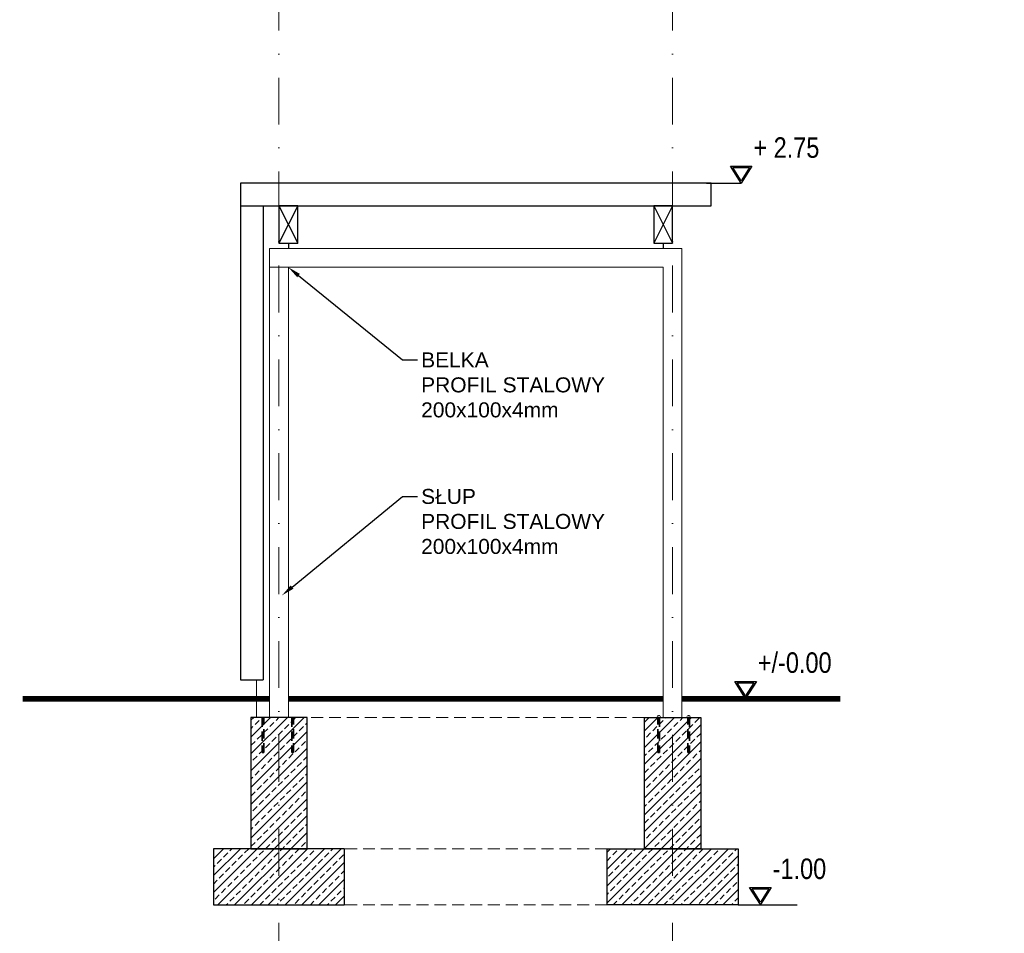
# Model space of a CAD drawing. Header units: millimetres. Extents: x -4186 to -941, y -4992 to -64.
# Tile 5 of 21: x -2081 to -1555, y -4076 to -3589. Entities that reach past the tile are written whole.
import ezdxf
from ezdxf import colors
from ezdxf.entities.mleader import LeaderData, LeaderLine
from ezdxf.math import Vec2, Vec3

# ---------------------------------------------------------------- set-up
doc = ezdxf.new("R2010")
doc.units = ezdxf.units.MM
doc.set_wipeout_variables(frame=1)
for name, pattern in [('DASH', [0.35, 0.25, -0.1]), ('DASHDOT', [1, 0.5, -0.25, 0, -0.25]), ('DASHED2', [9.525, 6.35, -3.175]), ('KTCR', [1.5, 1, -0.5])]:
    doc.linetypes.add(name, pattern=pattern)
for name, color, linetype, lineweight in [('0 - PMProj. - N1 _ naw. z kostki granitowej _ ŚCIEŻKI i PLACYKI', 9, 'Continuous', 0), ('0-pm-granica opracowania', 10, 'DASHDOT', 35), ('3 osie', 200, 'DASHDOT', 13), ('3 przekrój', 10, 'Continuous', 30), ('3 widok', 151, 'Continuous', 18), ('hatch', 13, 'Continuous', 5), ('Z WYM 1 100', 130, 'Continuous', 20)]:
    doc.layers.add(name, color=color, linetype=linetype, lineweight=lineweight)
for name, color, linetype in [('0-pm - urządzenia zabawowe dla psów', 4, 'Continuous'), ('A-kota', 6, 'Continuous'), ('drewno 2', 43, 'Continuous')]:
    doc.layers.add(name, color=color, linetype=linetype)
doc.styles.add('Arial Narrow', font='ARIALN.TTF', dxfattribs={"width": 0.9})
doc.styles.get("Standard").update_dxf_attribs({"font": 'arial.ttf'})
pattern_1 = [(45, (-3679.3514, -4131.2005), (-4.490128, 4.490128), []), (45, (-3674.861, -4131.2005), (-4.490128, 4.490128), [3.175, -1.5875])]

# ---------------------------------------------------------------- blocks, each defined once
blk = doc.blocks.new('ss5')
at = {"layer": '0 - PMProj. - N1 _ naw. z kostki granitowej _ ŚCIEŻKI i PLACYKI', "color": 130}
for p, q in [((6739769.6, 5501910.8), (6739769.5, 5501910.8)), ((6739769.5, 5501910.8), (6739769.5, 5501910.8)), ((6739769.5, 5501910.8), (6739769.5, 5501910.6)), ((6739769.8, 5501910.8), (6739769.6, 5501910.8)), ((6739770, 5501910.8), (6739769.8, 5501910.8)), ((6739771.2, 5501911.8), (6739769.9, 5501911.8)), ((6739769.9, 5501911.8), (6739769.9, 5501910.8)), ((6739770.2, 5501910.8), (6739770, 5501910.8)), ((6739770.5, 5501910.8), (6739770.2, 5501910.8)), ((6739770.8, 5501910.8), (6739770.5, 5501910.8)), ((6739771.2, 5501910.8), (6739770.8, 5501910.8)), ((6739772.4, 5501911.8), (6739771.2, 5501911.8)), ((6739771.5, 5501910.8), (6739771.2, 5501910.8)), ((6739771.8, 5501910.8), (6739771.5, 5501910.8)), ((6739772.1, 5501910.8), (6739771.8, 5501910.8)), ((6739772.3, 5501910.8), (6739772.1, 5501910.8)), ((6739772.5, 5501910.8), (6739772.3, 5501910.8)), ((6739772.4, 5501910.8), (6739772.4, 5501911.8)), ((6739772.7, 5501910.8), (6739772.5, 5501910.8)), ((6739772.8, 5501910.8), (6739772.7, 5501910.8)), ((6739772.8, 5501910.8), (6739772.8, 5501910.8)), ((6739772.8, 5501910.6), (6739772.8, 5501910.8))]:
    blk.add_line(p, q, dxfattribs=at)
for points in [[(6739769.5, 5501910.6), (6739772.8, 5501910.6)], [(6739771.2, 5501910.8), (6739771.2, 5501911.8)]]:
    blk.add_lwpolyline(points, dxfattribs=at)
at = {"layer": '0-pm - urządzenia zabawowe dla psów', "color": 1, "linetype": 'DASH', "lineweight": 30, "ltscale": 5}
blk.add_lwpolyline([(6739771.2, 5501912.6), (6739771.2, 5501904.9)], dxfattribs=at)
at = {"color": 7, "linetype": 'Continuous', "lineweight": 30, "true_color": 0xffffff}
blk.add_wipeout([(6739769.9, 5501911.8), (6739772.4, 5501911.8), (6739772.4, 5501910.8), (6739772.8, 5501910.8), (6739772.8, 5501910.6), (6739769.5, 5501910.6), (6739769.5, 5501910.8), (6739769.9, 5501910.8)], dxfattribs=at)
blk = doc.blocks.new('U-kota przekrój')
h = blk.add_hatch(color=256)
h.paths.add_polyline_path([(8.21, 12.93), (-8.21, 12.93), (0, 0)])
h.paths.add_polyline_path([(6.39, 11.93), (0, 1.87), (-6.39, 11.93)], flags=16)
for points in [[(8.21, 12.93), (-8.21, 12.93), (0, 0)], [(6.39, 11.93), (-6.39, 11.93), (0, 1.87)]]:
    blk.add_lwpolyline(points, close=True)
at = {"style": 'Arial Narrow'}
blk.add_attdef('KOTA', (-9.27, 19.38), '', height=15.59, dxfattribs=at)

msp = doc.modelspace()

# ---------------------------------------------------------------- hatches: boundary and pattern name
at = {"layer": 'hatch', "transparency": 33554661}
h = msp.add_hatch(dxfattribs=at)
h.set_pattern_fill('ANSI33', color=253)
h.set_pattern_definition(pattern_1)
h.paths.add_polyline_path([(-1927.37, -3961.29), (-1957.37, -3961.29), (-1957.37, -4031.29), (-1927.37, -4031.29)])
h = msp.add_hatch(dxfattribs=at)
h.set_pattern_fill('ANSI33', color=253)
h.set_pattern_definition(pattern_1)
h.paths.add_polyline_path([(-1747.37, -3961.29), (-1717.37, -3961.29), (-1717.37, -4031.29), (-1747.37, -4031.29)])
h = msp.add_hatch(dxfattribs=at)
h.set_pattern_fill('ANSI33', color=253)
h.set_pattern_definition(pattern_1)
h.paths.add_polyline_path([(-1907.37, -4031.29), (-1977.37, -4031.29), (-1977.37, -4061.29), (-1907.37, -4061.29)])
h = msp.add_hatch(dxfattribs=at)
h.set_pattern_fill('ANSI33', color=253)
h.set_pattern_definition(pattern_1)
h.paths.add_polyline_path([(-1767.37, -4031.29), (-1697.37, -4031.29), (-1697.37, -4061.29), (-1767.37, -4061.29)])

# ---------------------------------------------------------------- linework, layer by layer
for points in [[(-1942.37, -3961.29), (-1957.37, -3961.29), (-1957.37, -4015.68)], [(-1927.37, -3961.29), (-1947.37, -3961.29)], [(-1732.37, -3961.29), (-1717.37, -3961.29), (-1717.37, -4015.68)], [(-1697.37, -4061.29), (-1665.87, -4061.29)]]:
    msp.add_lwpolyline(points)
at = {"layer": '0-pm-granica opracowania', "color": 4, "linetype": 'KTCR', "ltscale": 5}
for points in [[(-1950.44, -3961.29), (-1951.31, -3961.29), (-1951.31, -3979.99), (-1950.44, -3979.99)], [(-1934.56, -3961.29), (-1935.44, -3961.29), (-1935.44, -3979.99), (-1934.56, -3979.99)]]:
    msp.add_lwpolyline(points, close=True, dxfattribs=at)
at = {"layer": '3 osie', "ltscale": 50}
for points in [[(-1942.37, -3118.94), (-1942.37, -4625.84)], [(-1732.37, -3118.94), (-1732.37, -4625.84)]]:
    msp.add_lwpolyline(points, dxfattribs=at)
at = {"layer": '3 przekrój'}
for points in [[(-1942.37, -3708.29), (-1932.37, -3708.29), (-1932.37, -3688.29), (-1942.37, -3688.29)], [(-1742.37, -3708.29), (-1732.37, -3708.29), (-1732.37, -3688.29), (-1742.37, -3688.29)], [(-1927.37, -3961.29), (-1957.37, -3961.29), (-1957.37, -4031.29), (-1927.37, -4031.29)], [(-1747.37, -3961.29), (-1717.37, -3961.29), (-1717.37, -4031.29), (-1747.37, -4031.29)], [(-1907.37, -4031.29), (-1977.37, -4031.29), (-1977.37, -4061.29), (-1907.37, -4061.29)], [(-1767.37, -4031.29), (-1697.37, -4031.29), (-1697.37, -4061.29), (-1767.37, -4061.29)]]:
    msp.add_lwpolyline(points, close=True, dxfattribs=at)
for points in [[(-1932.37, -3688.29), (-1942.37, -3708.29)], [(-1942.37, -3688.29), (-1932.37, -3708.29)], [(-1732.37, -3688.29), (-1742.37, -3708.29)], [(-1742.37, -3688.29), (-1732.37, -3708.29)], [(-1937.37, -3708.29), (-1937.37, -3711.1)], [(-1737.37, -3708.29), (-1737.37, -3711.1)]]:
    msp.add_lwpolyline(points, dxfattribs=at)
for points in [[(-1947.37, -3951.29, 3, 3, 0), (-2079.21, -3951.29, 0, 0, 0)], [(-1737.37, -3951.29, 3, 3, 0), (-1937.37, -3951.29, 0, 0, 0)], [(-1642.92, -3951.29, 3, 3, 0), (-1727.37, -3951.29, 0, 0, 0)]]:
    msp.add_lwpolyline(points, format="xyseb", dxfattribs=at)
at = {"layer": '3 widok'}
msp.add_line((-1937.37, -3721.1), (-1947.37, -3721.1), dxfattribs=at)
for points in [[(-1947.37, -3711.1), (-1727.37, -3711.1)], [(-1947.37, -3711.1), (-1947.37, -3961.29)], [(-1727.37, -3711.1), (-1727.37, -3961.1)], [(-1737.37, -3721.1), (-1937.37, -3721.1)], [(-1937.37, -3721.1), (-1937.37, -3961.29)], [(-1737.37, -3721.1), (-1737.37, -3951.29)], [(-1737.37, -3951.29), (-1737.37, -3961.29)], [(-1727.37, -3951.29), (-1727.37, -3961.29)]]:
    msp.add_lwpolyline(points, dxfattribs=at)
at = {"layer": '3 widok', "color": 5, "lineweight": 5}
msp.add_lwpolyline([(-1954.37, -3941.1), (-1954.37, -3961.1), (-1947.37, -3961.1)], dxfattribs=at)
at = {"layer": '3 widok', "linetype": 'DASHED2'}
for points in [[(-1747.37, -3961.29), (-1747.37, -3961.29), (-1927.37, -3961.29)], [(-1767.37, -4031.29), (-1907.37, -4031.29)], [(-1767.37, -4061.29), (-1907.37, -4061.29)]]:
    msp.add_lwpolyline(points, dxfattribs=at)
at = {"layer": 'A-kota'}
msp.add_lwpolyline([(-1714.37, -3676.29), (-1695.79, -3676.29)], dxfattribs=at)
at = {"layer": 'drewno 2'}
msp.add_lwpolyline([(-1962.87, -3688.29), (-1711.87, -3688.29), (-1711.87, -3676.29), (-1962.87, -3676.29)], close=True, dxfattribs=at)
for points in [[(-1962.87, -3688.29), (-1962.87, -3941.29)], [(-1962.87, -3688.29), (-1950.87, -3688.29), (-1950.87, -3941.29)], [(-1962.87, -3941.29), (-1950.87, -3941.29)]]:
    msp.add_lwpolyline(points, dxfattribs=at)

# ---------------------------------------------------------------- block references
at = {"layer": 'A-kota'}
ref = msp.add_blockref('U-kota przekrój', (-1695.79, -3676.29), dxfattribs=dict(at, xscale=-0.7019999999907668, yscale=0.7019999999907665, zscale=0.7019999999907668))
ref.add_attrib('KOTA', '+ 2.75', (-1689.28, -3662.68), dxfattribs={"layer": '0', "height": 10.946, "style": 'Arial Narrow'})
ref = msp.add_blockref('U-kota przekrój', (-1693.45, -3951.1), dxfattribs=dict(at, xscale=-0.7019999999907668, yscale=0.7019999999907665, zscale=0.7019999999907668))
ref.add_attrib('KOTA', '+/-0.00', (-1686.94, -3937.49), dxfattribs={"layer": '0', "height": 10.946, "style": 'Arial Narrow'})
ref = msp.add_blockref('U-kota przekrój', (-1685.5, -4061.1), dxfattribs=dict(at, xscale=-0.7019999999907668, yscale=0.7019999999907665, zscale=0.7019999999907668))
ref.add_attrib('KOTA', '-1.00', (-1678.99, -4047.49), dxfattribs={"layer": '0', "height": 10.946, "style": 'Arial Narrow'})

# ---------------------------------------------------------------- leaders
at = {"layer": 'Z WYM 1 100'}
ml = msp.add_multileader_mtext('Standard', dxfattribs=at)
ml.set_content('BELKA  \\PPROFIL STALOWY\\P200x100x4mm', color=256)
ml.set_leader_properties()
ml.build(insert=Vec2(0, 0))
ml.multileader.update_dxf_attribs({"arrow_head_size": 7})
ctx = ml.context
ctx.base_point, ctx.char_height, ctx.arrow_head_size, ctx.plane_origin = Vec3(-1868.53, -3770.56), 8, 7, Vec3(-138376.03, 1196.29)
notes = []
notes.append((ctx, [(0, (1, 1, 0), (-1876.53, -3770.56), (1, 0), 8, [(0, [(-1937.37, -3721.1)], 0, [])])]))
ctx.mtext.insert, ctx.mtext.width = Vec3(-1866.53, -3766.49), 311.1235
ml = msp.add_multileader_mtext('Standard', dxfattribs=at)
ml.set_content('SŁUP \\PPROFIL STALOWY\\P200x100x4mm', color=256)
ml.set_leader_properties()
ml.build(insert=Vec2(0, 0))
ml.multileader.update_dxf_attribs({"arrow_head_size": 7})
ctx = ml.context
ctx.base_point, ctx.char_height, ctx.arrow_head_size, ctx.plane_origin = Vec3(-1868.53, -3843.42), 8, 7, Vec3(-138376.03, 1123.42)
notes.append((ctx, [(0, (1, 1, 0), (-1876.53, -3843.42), (1, 0), 8, [(0, [(-1940.79, -3896.14)], 0, [])])]))
ctx.mtext.insert, ctx.mtext.width = Vec3(-1866.53, -3839.35), 311.1235
for ctx, leaders in notes:
    for number, flags, end, landing, length, lines in leaders:
        leader = LeaderData()
        leader.index, (leader.has_last_leader_line, leader.has_dogleg_vector, leader.attachment_direction) = number, flags
        leader.last_leader_point, leader.dogleg_vector, leader.dogleg_length = Vec3(end), Vec3(landing), length
        for number, points, colour, breaks in lines:
            line = LeaderLine()
            line.index, line.vertices, line.color, line.breaks = number, Vec3.list(points), colors.encode_raw_color(colour), breaks
            leader.lines.append(line)
        ctx.leaders.append(leader)

# ---------------------------------------------------------------- next in the draw order: block references
at = {"layer": '0-pm - urządzenia zabawowe dla psów', "color": 3, "linetype": 'Continuous', "lineweight": 30, "xscale": -0.5, "yscale": 0.5, "zscale": 0.5}
for p in [(3368145.83, -2754916.4), (3368161.7, -2754916.4)]:
    msp.add_blockref('ss5', p, dxfattribs=at)

# ---------------------------------------------------------------- next in the draw order: linework, layer by layer
at = {"layer": '0-pm-granica opracowania', "color": 4, "linetype": 'KTCR', "ltscale": 5}
for points in [[(-1740.19, -3961.29), (-1739.31, -3961.29), (-1739.31, -3979.99), (-1740.19, -3979.99)], [(-1724.31, -3961.29), (-1723.44, -3961.29), (-1723.44, -3979.99), (-1724.31, -3979.99)]]:
    msp.add_lwpolyline(points, close=True, dxfattribs=at)

doc.saveas('drawing.dxf')
